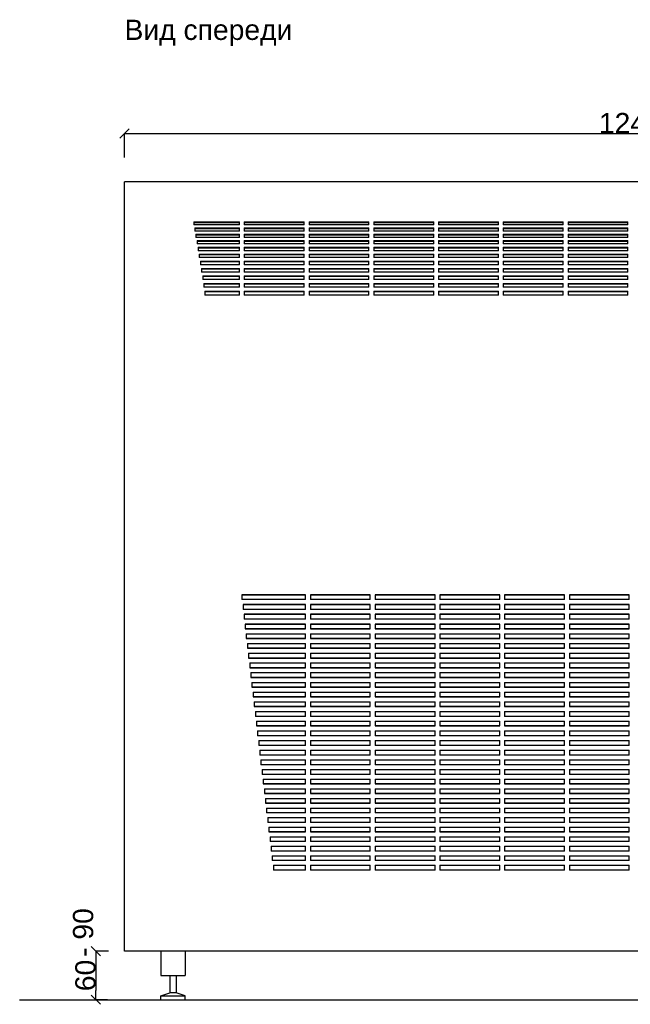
# Model space of a CAD drawing. Extents: x -170 to 4180, y -66 to 2750.
# Tile 1 of 5: x -130 to 625, y -66 to 1150. Entities that reach past the tile are written whole.
import ezdxf

# ---------------------------------------------------------------- set-up
doc = ezdxf.new("R2010")
doc.units = 0
doc.header["$MEASUREMENT"] = 0
for name, color, linetype in [('Osa(ISO)', 7, 'Continuous'), ('Textové bloky', 7, 'Continuous'), ('Viditelné hrany(ISO)', 7, 'Continuous'), ('Čáry', 7, 'Continuous')]:
    doc.layers.add(name, color=color, linetype=linetype)
doc.styles.add('GENERATED_STYLE_1', font='ARIAL.ttf')
doc.styles.add('GENERATED_STYLE_2', font='ARIAL.ttf')
doc.dimstyles.new('Peter', dxfattribs={"dimtxt": 25, "dimasz": 11.4, "dimexe": 0.18, "dimexo": 0, "dimgap": 0.09, "dimtad": 1, "dimdec": 0, "dimlfac": 0.9995, "dimzin": 0, "dimdsep": 46, "dimtxsty": 'GENERATED_STYLE_1', "dimblk": 'ARROWHEAD_6', "dimblk1": 'ARROWHEAD_6', "dimblk2": 'ARROWHEAD_6', "dimcen": 0.09, "dimclrd": 7, "dimclre": 7, "dimclrt": 7, "dimazin": 0, "dimtfac": 1, "dimtdec": 4, "dimtmove": 0, "dimatfit": 0, "dimfxl": 1, "dimtolj": 1, "dimtzin": 0, "dimarcsym": 0})

# ---------------------------------------------------------------- blocks, each defined once
blk = doc.blocks.new('ARROWHEAD_6')
at = {"color": 0, "linetype": 'Continuous'}
for p, q in [((0, 0), (-1, 0)), ((-0.5, -0.5), (0.5, 0.5))]:
    blk.add_line(p, q, dxfattribs=at)
blk = doc.blocks.new('*D80')
at = {"color": 7, "linetype": 'Continuous', "lineweight": -2}
for p, q in [((-20, 0), (-35.6, 0)), ((-35.4, -11.4), (-35.4, -48.5)), ((-20.9, -59.9), (-35.6, -59.9))]:
    blk.add_line(p, q, dxfattribs=at)
at = {"layer": 'Defpoints', "color": 0}
for p in [(-20, 0), (-35.4, -59.9), (-20.9, -59.9)]:
    blk.add_point(p, dxfattribs=at)
at = {"color": 7, "lineweight": -2, "xscale": 11.4, "yscale": 11.4, "zscale": 11.4}
for p, rotation in [((-35.4, 0), 90), ((-35.4, -59.9), 270)]:
    blk.add_blockref('ARROWHEAD_6', p, dxfattribs=dict(at, rotation=rotation))
at = {"color": 7, "linetype": 'Continuous', "lineweight": 0, "insert": (-48.2, -30), "char_height": 25, "attachment_point": 5, "rotation": 90, "style": 'GENERATED_STYLE_1'}
blk.add_mtext('\\A1;60', dxfattribs=at)
blk = doc.blocks.new('*D82')
at = {"color": 7, "linetype": 'Continuous', "lineweight": -2}
for p, q in [((0, 979.7), (0, 1009.6)), ((11.4, 1009.4), (1238.6, 1009.4)), ((1250, 979.7), (1250, 1009.6))]:
    blk.add_line(p, q, dxfattribs=at)
at = {"layer": 'Defpoints', "color": 0}
for p in [(1250, 1009.4), (0, 979.7), (1250, 979.7)]:
    blk.add_point(p, dxfattribs=at)
at = {"color": 7, "lineweight": -2, "xscale": 11.4, "yscale": 11.4, "zscale": 11.4, "rotation": 180}
blk.add_blockref('ARROWHEAD_6', (0, 1009.4), dxfattribs=at)
at = {"color": 7, "lineweight": -2, "xscale": 11.4, "yscale": 11.4, "zscale": 11.4}
blk.add_blockref('ARROWHEAD_6', (1250, 1009.4), dxfattribs=at)
at = {"color": 7, "linetype": 'Continuous', "lineweight": 0, "insert": (625, 1022.2), "char_height": 25, "attachment_point": 5, "style": 'GENERATED_STYLE_1'}
blk.add_mtext('\\A1;1249', dxfattribs=at)

msp = doc.modelspace()

# ---------------------------------------------------------------- linework, layer by layer
at = {"layer": 'Osa(ISO)', "color": 7, "linetype": 'Continuous'}
for p, q in [((45, 0), (45, -30)), ((75, 0), (75, -30)), ((45, -30), (75, -30)), ((56, -30), (56, -51.6)), ((64, -30), (64, -51.6)), ((45, -55), (56, -51.6)), ((45, -60), (45, -55)), ((45, -55), (75, -55)), ((45, -60), (75, -60)), ((64, -51.6), (56, -51.6)), ((75, -55), (64, -51.6)), ((75, -60), (75, -55))]:
    msp.add_line(p, q, dxfattribs=at)
at = {"layer": 'Viditelné hrany(ISO)', "color": 7, "linetype": 'Continuous'}
for p, q in [((1250, 950), (0, 950)), ((0, 949.8), (0, 950)), ((0, 716), (0, 949.8)), ((85.5, 900.4), (142, 900.4)), ((85.5, 900.4), (85.5, 896.7)), ((142, 896.7), (142, 900.4)), ((148, 900.4), (222, 900.4)), ((148, 900.4), (148, 896.7)), ((222, 896.7), (222, 900.4)), ((228, 900.4), (302, 900.4)), ((228, 900.4), (228, 896.7)), ((302, 896.7), (302, 900.4)), ((308, 900.4), (382, 900.4)), ((308, 900.4), (308, 896.7)), ((382, 896.7), (382, 900.4)), ((388, 900.4), (462, 900.4)), ((388, 900.4), (388, 896.7)), ((462, 896.7), (462, 900.4)), ((468, 900.4), (542, 900.4)), ((468, 900.4), (468, 896.7)), ((542, 896.7), (542, 900.4)), ((548, 900.4), (622, 900.4)), ((548, 900.4), (548, 896.7)), ((622, 896.7), (622, 900.4)), ((142, 899.2), (85.5, 899.2)), ((142, 896.7), (85.5, 896.7)), ((86.9, 892.9), (142, 892.9)), ((86.9, 892.9), (86.9, 889.1)), ((142, 891.8), (86.9, 891.8)), ((142, 889.1), (86.9, 889.1)), ((142, 889.1), (142, 892.9)), ((222, 899.2), (148, 899.2)), ((222, 896.7), (148, 896.7)), ((148, 892.9), (222, 892.9)), ((148, 892.9), (148, 889.1)), ((222, 891.8), (148, 891.8)), ((222, 889.1), (148, 889.1)), ((222, 889.1), (222, 892.9)), ((302, 899.2), (228, 899.2)), ((302, 896.7), (228, 896.7)), ((228, 892.9), (302, 892.9)), ((228, 892.9), (228, 889.1)), ((302, 891.8), (228, 891.8)), ((302, 889.1), (228, 889.1)), ((302, 889.1), (302, 892.9)), ((382, 899.2), (308, 899.2)), ((382, 896.7), (308, 896.7)), ((308, 892.9), (382, 892.9)), ((308, 892.9), (308, 889.1)), ((382, 891.8), (308, 891.8)), ((382, 889.1), (308, 889.1)), ((382, 889.1), (382, 892.9)), ((462, 899.2), (388, 899.2)), ((462, 896.7), (388, 896.7)), ((388, 892.9), (462, 892.9)), ((388, 892.9), (388, 889.1)), ((462, 891.8), (388, 891.8)), ((462, 889.1), (388, 889.1)), ((462, 889.1), (462, 892.9)), ((542, 899.2), (468, 899.2)), ((542, 896.7), (468, 896.7)), ((468, 892.9), (542, 892.9)), ((468, 892.9), (468, 889.1)), ((542, 891.8), (468, 891.8)), ((542, 889.1), (468, 889.1)), ((542, 889.1), (542, 892.9)), ((622, 899.2), (548, 899.2)), ((622, 896.7), (548, 896.7)), ((548, 892.9), (622, 892.9)), ((548, 892.9), (548, 889.1)), ((622, 891.8), (548, 891.8)), ((622, 889.1), (548, 889.1)), ((622, 889.1), (622, 892.9)), ((88.3, 885.2), (142, 885.2)), ((88.3, 885.2), (88.3, 881.3)), ((142, 884.1), (88.3, 884.1)), ((142, 881.3), (88.3, 881.3)), ((89.7, 877.3), (142, 877.3)), ((89.7, 877.3), (89.7, 873.2)), ((142, 876.2), (89.7, 876.2)), ((142, 881.3), (142, 885.2)), ((142, 873.2), (142, 877.3)), ((148, 885.2), (222, 885.2)), ((148, 885.2), (148, 881.3)), ((222, 884.1), (148, 884.1)), ((222, 881.3), (148, 881.3)), ((148, 877.3), (222, 877.3)), ((148, 877.3), (148, 873.2)), ((222, 876.2), (148, 876.2)), ((222, 881.3), (222, 885.2)), ((222, 873.2), (222, 877.3)), ((228, 885.2), (302, 885.2)), ((228, 885.2), (228, 881.3)), ((302, 884.1), (228, 884.1)), ((302, 881.3), (228, 881.3)), ((228, 877.3), (302, 877.3)), ((228, 877.3), (228, 873.2)), ((302, 876.2), (228, 876.2)), ((302, 881.3), (302, 885.2)), ((302, 873.2), (302, 877.3)), ((308, 885.2), (382, 885.2)), ((308, 885.2), (308, 881.3)), ((382, 884.1), (308, 884.1)), ((382, 881.3), (308, 881.3)), ((308, 877.3), (382, 877.3)), ((308, 877.3), (308, 873.2)), ((382, 876.2), (308, 876.2)), ((382, 881.3), (382, 885.2)), ((382, 873.2), (382, 877.3)), ((388, 885.2), (462, 885.2)), ((388, 885.2), (388, 881.3)), ((462, 884.1), (388, 884.1)), ((462, 881.3), (388, 881.3)), ((388, 877.3), (462, 877.3)), ((388, 877.3), (388, 873.2)), ((462, 876.2), (388, 876.2)), ((462, 881.3), (462, 885.2)), ((462, 873.2), (462, 877.3)), ((468, 885.2), (542, 885.2)), ((468, 885.2), (468, 881.3)), ((542, 884.1), (468, 884.1)), ((542, 881.3), (468, 881.3)), ((468, 877.3), (542, 877.3)), ((468, 877.3), (468, 873.2)), ((542, 876.2), (468, 876.2)), ((542, 881.3), (542, 885.2)), ((542, 873.2), (542, 877.3)), ((548, 885.2), (622, 885.2)), ((548, 885.2), (548, 881.3)), ((622, 884.1), (548, 884.1)), ((622, 881.3), (548, 881.3)), ((548, 877.3), (622, 877.3)), ((548, 877.3), (548, 873.2)), ((622, 876.2), (548, 876.2)), ((622, 881.3), (622, 885.2)), ((622, 873.2), (622, 877.3)), ((142, 873.2), (89.7, 873.2)), ((91.1, 869), (142, 869)), ((91.1, 869), (91.1, 864.8)), ((142, 868), (91.1, 868)), ((142, 864.8), (91.1, 864.8)), ((142, 864.8), (142, 869)), ((222, 873.2), (148, 873.2)), ((148, 869), (222, 869)), ((148, 869), (148, 864.8)), ((222, 868), (148, 868)), ((222, 864.8), (148, 864.8)), ((222, 864.8), (222, 869)), ((302, 873.2), (228, 873.2)), ((228, 869), (302, 869)), ((228, 869), (228, 864.8)), ((302, 868), (228, 868)), ((302, 864.8), (228, 864.8)), ((302, 864.8), (302, 869)), ((382, 873.2), (308, 873.2)), ((308, 869), (382, 869)), ((308, 869), (308, 864.8)), ((382, 868), (308, 868)), ((382, 864.8), (308, 864.8)), ((382, 864.8), (382, 869)), ((462, 873.2), (388, 873.2)), ((388, 869), (462, 869)), ((388, 869), (388, 864.8)), ((462, 868), (388, 868)), ((462, 864.8), (388, 864.8)), ((462, 864.8), (462, 869)), ((542, 873.2), (468, 873.2)), ((468, 869), (542, 869)), ((468, 869), (468, 864.8)), ((542, 868), (468, 868)), ((542, 864.8), (468, 864.8)), ((542, 864.8), (542, 869)), ((622, 873.2), (548, 873.2)), ((548, 869), (622, 869)), ((548, 869), (548, 864.8)), ((622, 868), (548, 868)), ((622, 864.8), (548, 864.8)), ((622, 864.8), (622, 869)), ((92.4, 860.6), (142, 860.6)), ((92.4, 860.6), (92.4, 856.3)), ((142, 859.5), (92.4, 859.5)), ((142, 856.3), (92.4, 856.3)), ((93.8, 851.9), (142, 851.9)), ((93.8, 851.9), (93.8, 847.5)), ((142, 856.3), (142, 860.6)), ((142, 847.5), (142, 851.9)), ((148, 860.6), (222, 860.6)), ((148, 860.6), (148, 856.3)), ((222, 859.5), (148, 859.5)), ((222, 856.3), (148, 856.3)), ((148, 851.9), (222, 851.9)), ((148, 851.9), (148, 847.5)), ((222, 856.3), (222, 860.6)), ((222, 847.5), (222, 851.9)), ((228, 860.6), (302, 860.6)), ((228, 860.6), (228, 856.3)), ((302, 859.5), (228, 859.5)), ((302, 856.3), (228, 856.3)), ((228, 851.9), (302, 851.9)), ((228, 851.9), (228, 847.5)), ((302, 856.3), (302, 860.6)), ((302, 847.5), (302, 851.9)), ((308, 860.6), (382, 860.6)), ((308, 860.6), (308, 856.3)), ((382, 859.5), (308, 859.5)), ((382, 856.3), (308, 856.3)), ((308, 851.9), (382, 851.9)), ((308, 851.9), (308, 847.5)), ((382, 856.3), (382, 860.6)), ((382, 847.5), (382, 851.9)), ((388, 860.6), (462, 860.6)), ((388, 860.6), (388, 856.3)), ((462, 859.5), (388, 859.5)), ((462, 856.3), (388, 856.3)), ((388, 851.9), (462, 851.9)), ((388, 851.9), (388, 847.5)), ((462, 856.3), (462, 860.6)), ((462, 847.5), (462, 851.9)), ((468, 860.6), (542, 860.6)), ((468, 860.6), (468, 856.3)), ((542, 859.5), (468, 859.5)), ((542, 856.3), (468, 856.3)), ((468, 851.9), (542, 851.9)), ((468, 851.9), (468, 847.5)), ((542, 856.3), (542, 860.6)), ((542, 847.5), (542, 851.9)), ((548, 860.6), (622, 860.6)), ((548, 860.6), (548, 856.3)), ((622, 859.5), (548, 859.5)), ((622, 856.3), (548, 856.3)), ((548, 851.9), (622, 851.9)), ((548, 851.9), (548, 847.5)), ((622, 856.3), (622, 860.6)), ((622, 847.5), (622, 851.9)), ((142, 850.9), (93.8, 850.9)), ((142, 847.5), (93.8, 847.5)), ((95.2, 843), (142, 843)), ((95.2, 843), (95.2, 838.4)), ((142, 842), (95.2, 842)), ((142, 838.4), (142, 843)), ((222, 850.9), (148, 850.9)), ((222, 847.5), (148, 847.5)), ((148, 843), (222, 843)), ((148, 843), (148, 838.4)), ((222, 842), (148, 842)), ((222, 838.4), (222, 843)), ((302, 850.9), (228, 850.9)), ((302, 847.5), (228, 847.5)), ((228, 843), (302, 843)), ((228, 843), (228, 838.4)), ((302, 842), (228, 842)), ((302, 838.4), (302, 843)), ((382, 850.9), (308, 850.9)), ((382, 847.5), (308, 847.5)), ((308, 843), (382, 843)), ((308, 843), (308, 838.4)), ((382, 842), (308, 842)), ((382, 838.4), (382, 843)), ((462, 850.9), (388, 850.9)), ((462, 847.5), (388, 847.5)), ((388, 843), (462, 843)), ((388, 843), (388, 838.4)), ((462, 842), (388, 842)), ((462, 838.4), (462, 843)), ((542, 850.9), (468, 850.9)), ((542, 847.5), (468, 847.5)), ((468, 843), (542, 843)), ((468, 843), (468, 838.4)), ((542, 842), (468, 842)), ((542, 838.4), (542, 843)), ((622, 850.9), (548, 850.9)), ((622, 847.5), (548, 847.5)), ((548, 843), (622, 843)), ((548, 843), (548, 838.4)), ((622, 842), (548, 842)), ((622, 838.4), (622, 843)), ((142, 838.4), (95.2, 838.4)), ((96.6, 833.8), (142, 833.8)), ((96.6, 833.8), (96.6, 829.2)), ((142, 832.9), (96.6, 832.9)), ((142, 829.2), (96.6, 829.2)), ((142, 829.2), (142, 833.8)), ((222, 838.4), (148, 838.4)), ((148, 833.8), (222, 833.8)), ((148, 833.8), (148, 829.2)), ((222, 832.9), (148, 832.9)), ((222, 829.2), (148, 829.2)), ((222, 829.2), (222, 833.8)), ((302, 838.4), (228, 838.4)), ((228, 833.8), (302, 833.8)), ((228, 833.8), (228, 829.2)), ((302, 832.9), (228, 832.9)), ((302, 829.2), (228, 829.2)), ((302, 829.2), (302, 833.8)), ((382, 838.4), (308, 838.4)), ((308, 833.8), (382, 833.8)), ((308, 833.8), (308, 829.2)), ((382, 832.9), (308, 832.9)), ((382, 829.2), (308, 829.2)), ((382, 829.2), (382, 833.8)), ((462, 838.4), (388, 838.4)), ((388, 833.8), (462, 833.8)), ((388, 833.8), (388, 829.2)), ((462, 832.9), (388, 832.9)), ((462, 829.2), (388, 829.2)), ((462, 829.2), (462, 833.8)), ((542, 838.4), (468, 838.4)), ((468, 833.8), (542, 833.8)), ((468, 833.8), (468, 829.2)), ((542, 832.9), (468, 832.9)), ((542, 829.2), (468, 829.2)), ((542, 829.2), (542, 833.8)), ((622, 838.4), (548, 838.4)), ((548, 833.8), (622, 833.8)), ((548, 833.8), (548, 829.2)), ((622, 832.9), (548, 832.9)), ((622, 829.2), (548, 829.2)), ((622, 829.2), (622, 833.8)), ((98, 824.5), (142, 824.5)), ((98, 824.5), (98, 819.7)), ((142, 823.5), (98, 823.5)), ((142, 819.7), (98, 819.7)), ((99.4, 814.9), (142, 814.9)), ((99.4, 814.9), (99.4, 810)), ((142, 819.7), (142, 824.5)), ((142, 810), (142, 814.9)), ((148, 824.5), (222, 824.5)), ((148, 824.5), (148, 819.7)), ((222, 823.5), (148, 823.5)), ((222, 819.7), (148, 819.7)), ((148, 814.9), (222, 814.9)), ((148, 814.9), (148, 810)), ((222, 819.7), (222, 824.5)), ((222, 810), (222, 814.9)), ((228, 824.5), (302, 824.5)), ((228, 824.5), (228, 819.7)), ((302, 823.5), (228, 823.5)), ((302, 819.7), (228, 819.7)), ((228, 814.9), (302, 814.9)), ((228, 814.9), (228, 810)), ((302, 819.7), (302, 824.5)), ((302, 810), (302, 814.9)), ((308, 824.5), (382, 824.5)), ((308, 824.5), (308, 819.7)), ((382, 823.5), (308, 823.5)), ((382, 819.7), (308, 819.7)), ((308, 814.9), (382, 814.9)), ((308, 814.9), (308, 810)), ((382, 819.7), (382, 824.5)), ((382, 810), (382, 814.9)), ((388, 824.5), (462, 824.5)), ((388, 824.5), (388, 819.7)), ((462, 823.5), (388, 823.5)), ((462, 819.7), (388, 819.7)), ((388, 814.9), (462, 814.9)), ((388, 814.9), (388, 810)), ((462, 819.7), (462, 824.5)), ((462, 810), (462, 814.9)), ((468, 824.5), (542, 824.5)), ((468, 824.5), (468, 819.7)), ((542, 823.5), (468, 823.5)), ((542, 819.7), (468, 819.7)), ((468, 814.9), (542, 814.9)), ((468, 814.9), (468, 810)), ((542, 819.7), (542, 824.5)), ((542, 810), (542, 814.9)), ((548, 824.5), (622, 824.5)), ((548, 824.5), (548, 819.7)), ((622, 823.5), (548, 823.5)), ((622, 819.7), (548, 819.7)), ((548, 814.9), (622, 814.9)), ((548, 814.9), (548, 810)), ((622, 819.7), (622, 824.5)), ((622, 810), (622, 814.9)), ((142, 814), (99.4, 814)), ((142, 810), (99.4, 810)), ((222, 814), (148, 814)), ((222, 810), (148, 810)), ((302, 814), (228, 814)), ((302, 810), (228, 810)), ((382, 814), (308, 814)), ((382, 810), (308, 810)), ((462, 814), (388, 814)), ((462, 810), (388, 810)), ((542, 814), (468, 814)), ((542, 810), (468, 810)), ((622, 814), (548, 814)), ((622, 810), (548, 810)), ((0, 450), (0, 716)), ((0, 1.4), (0, 450)), ((145, 440), (223.7, 440)), ((145, 440), (145, 434)), ((223.7, 439.9), (145, 439.9)), ((223.7, 434), (223.7, 440)), ((229.7, 440), (303.7, 440)), ((229.7, 440), (229.7, 434)), ((303.7, 439.9), (229.7, 439.9)), ((303.7, 434), (303.7, 440)), ((309.7, 440), (383.7, 440)), ((309.7, 440), (309.7, 434)), ((383.7, 439.9), (309.7, 439.9)), ((383.7, 434), (383.7, 440)), ((389.7, 440), (463.7, 440)), ((389.7, 440), (389.7, 434)), ((463.7, 439.9), (389.7, 439.9)), ((463.7, 434), (463.7, 440)), ((469.7, 440), (543.7, 440)), ((469.7, 440), (469.7, 434)), ((543.7, 439.9), (469.7, 439.9)), ((543.7, 434), (543.7, 440)), ((549.7, 440), (623.7, 440)), ((549.7, 440), (549.7, 434)), ((623.7, 439.9), (549.7, 439.9)), ((623.7, 434), (623.7, 440)), ((223.7, 434), (145, 434)), ((146.4, 428), (223.7, 428)), ((146.4, 428), (146.4, 422)), ((223.7, 427.9), (146.4, 427.9)), ((223.7, 422), (223.7, 428)), ((303.7, 434), (229.7, 434)), ((229.7, 428), (303.7, 428)), ((229.7, 428), (229.7, 422)), ((303.7, 427.9), (229.7, 427.9)), ((303.7, 422), (303.7, 428)), ((383.7, 434), (309.7, 434)), ((309.7, 428), (309.7, 422)), ((309.7, 428), (383.7, 428)), ((383.7, 427.9), (309.7, 427.9)), ((383.7, 422), (383.7, 428)), ((463.7, 434), (389.7, 434)), ((389.7, 428), (389.7, 422)), ((389.7, 428), (463.7, 428)), ((463.7, 427.9), (389.7, 427.9)), ((463.7, 422), (463.7, 428)), ((543.7, 434), (469.7, 434)), ((469.7, 428), (469.7, 422)), ((469.7, 428), (543.7, 428)), ((543.7, 427.9), (469.7, 427.9)), ((543.7, 422), (543.7, 428)), ((623.7, 434), (549.7, 434)), ((549.7, 428), (623.7, 428)), ((549.7, 428), (549.7, 422)), ((623.7, 427.9), (549.7, 427.9)), ((623.7, 422), (623.7, 428)), ((223.7, 422), (146.4, 422)), ((147.8, 415.9), (223.7, 415.9)), ((223.7, 415.9), (147.8, 415.9)), ((147.8, 415.9), (147.8, 409.9)), ((223.7, 409.9), (223.7, 415.9)), ((303.7, 422), (229.7, 422)), ((229.7, 415.9), (303.7, 415.9)), ((303.7, 415.9), (229.7, 415.9)), ((229.7, 415.9), (229.7, 409.9)), ((303.7, 409.9), (303.7, 415.9)), ((383.7, 422), (309.7, 422)), ((309.7, 415.9), (309.7, 409.9)), ((309.7, 415.9), (383.7, 415.9)), ((383.7, 415.9), (309.7, 415.9)), ((383.7, 409.9), (383.7, 415.9)), ((463.7, 422), (389.7, 422)), ((389.7, 415.9), (389.7, 409.9)), ((389.7, 415.9), (463.7, 415.9)), ((463.7, 415.9), (389.7, 415.9)), ((463.7, 409.9), (463.7, 415.9)), ((543.7, 422), (469.7, 422)), ((469.7, 415.9), (469.7, 409.9)), ((469.7, 415.9), (543.7, 415.9)), ((543.7, 415.9), (469.7, 415.9)), ((543.7, 409.9), (543.7, 415.9)), ((623.7, 422), (549.7, 422)), ((549.7, 415.9), (623.7, 415.9)), ((623.7, 415.9), (549.7, 415.9)), ((549.7, 415.9), (549.7, 409.9)), ((623.7, 409.9), (623.7, 415.9)), ((223.7, 409.9), (147.8, 409.9)), ((149.2, 403.9), (223.7, 403.9)), ((223.7, 403.9), (149.2, 403.9)), ((149.2, 403.9), (149.2, 397.9)), ((223.7, 397.9), (223.7, 403.9)), ((303.7, 409.9), (229.7, 409.9)), ((229.7, 403.9), (303.7, 403.9)), ((303.7, 403.9), (229.7, 403.9)), ((229.7, 403.9), (229.7, 397.9)), ((303.7, 397.9), (303.7, 403.9)), ((383.7, 409.9), (309.7, 409.9)), ((309.7, 403.9), (309.7, 397.9)), ((309.7, 403.9), (383.7, 403.9)), ((383.7, 403.9), (309.7, 403.9)), ((383.7, 397.9), (383.7, 403.9)), ((463.7, 409.9), (389.7, 409.9)), ((389.7, 403.9), (389.7, 397.9)), ((389.7, 403.9), (463.7, 403.9)), ((463.7, 403.9), (389.7, 403.9)), ((463.7, 397.9), (463.7, 403.9)), ((543.7, 409.9), (469.7, 409.9)), ((469.7, 403.9), (469.7, 397.9)), ((469.7, 403.9), (543.7, 403.9)), ((543.7, 403.9), (469.7, 403.9)), ((543.7, 397.9), (543.7, 403.9)), ((623.7, 409.9), (549.7, 409.9)), ((549.7, 403.9), (623.7, 403.9)), ((623.7, 403.9), (549.7, 403.9)), ((549.7, 403.9), (549.7, 397.9)), ((623.7, 397.9), (623.7, 403.9)), ((223.7, 397.9), (149.2, 397.9)), ((149.2, 397.9), (223.7, 397.9)), ((150.5, 391.9), (223.7, 391.9)), ((150.5, 391.9), (150.5, 385.9)), ((223.7, 385.9), (223.7, 391.9)), ((303.7, 397.9), (229.7, 397.9)), ((229.7, 397.9), (303.7, 397.9)), ((229.7, 391.9), (303.7, 391.9)), ((229.7, 391.9), (229.7, 385.9)), ((303.7, 385.9), (303.7, 391.9)), ((383.7, 397.9), (309.7, 397.9)), ((309.7, 397.9), (383.7, 397.9)), ((309.7, 391.9), (309.7, 385.9)), ((309.7, 391.9), (383.7, 391.9)), ((383.7, 385.9), (383.7, 391.9)), ((463.7, 397.9), (389.7, 397.9)), ((389.7, 397.9), (463.7, 397.9)), ((389.7, 391.9), (389.7, 385.9)), ((389.7, 391.9), (463.7, 391.9)), ((463.7, 385.9), (463.7, 391.9)), ((543.7, 397.9), (469.7, 397.9)), ((469.7, 397.9), (543.7, 397.9)), ((469.7, 391.9), (469.7, 385.9)), ((469.7, 391.9), (543.7, 391.9)), ((543.7, 385.9), (543.7, 391.9)), ((623.7, 397.9), (549.7, 397.9)), ((549.7, 397.9), (623.7, 397.9)), ((549.7, 391.9), (623.7, 391.9)), ((549.7, 391.9), (549.7, 385.9)), ((623.7, 385.9), (623.7, 391.9)), ((223.7, 385.9), (150.5, 385.9)), ((150.5, 385.9), (223.7, 385.9)), ((151.9, 379.9), (223.7, 379.9)), ((151.9, 379.9), (151.9, 373.9)), ((223.7, 373.9), (223.7, 379.9)), ((303.7, 385.9), (229.7, 385.9)), ((229.7, 385.9), (303.7, 385.9)), ((229.7, 379.9), (303.7, 379.9)), ((229.7, 379.9), (229.7, 373.9)), ((303.7, 373.9), (303.7, 379.9)), ((383.7, 385.9), (309.7, 385.9)), ((309.7, 385.9), (383.7, 385.9)), ((309.7, 379.9), (309.7, 373.9)), ((309.7, 379.9), (383.7, 379.9)), ((383.7, 373.9), (383.7, 379.9)), ((463.7, 385.9), (389.7, 385.9)), ((389.7, 385.9), (463.7, 385.9)), ((389.7, 379.9), (389.7, 373.9)), ((389.7, 379.9), (463.7, 379.9)), ((463.7, 373.9), (463.7, 379.9)), ((543.7, 385.9), (469.7, 385.9)), ((469.7, 385.9), (543.7, 385.9)), ((469.7, 379.9), (469.7, 373.9)), ((469.7, 379.9), (543.7, 379.9)), ((543.7, 373.9), (543.7, 379.9)), ((623.7, 385.9), (549.7, 385.9)), ((549.7, 385.9), (623.7, 385.9)), ((549.7, 379.9), (623.7, 379.9)), ((549.7, 379.9), (549.7, 373.9)), ((623.7, 373.9), (623.7, 379.9)), ((223.7, 373.9), (151.9, 373.9)), ((151.9, 373.9), (223.7, 373.9)), ((153.3, 367.9), (223.7, 367.9)), ((153.3, 367.9), (153.3, 361.9)), ((223.7, 361.9), (223.7, 367.9)), ((303.7, 373.9), (229.7, 373.9)), ((229.7, 373.9), (303.7, 373.9)), ((229.7, 367.9), (303.7, 367.9)), ((229.7, 367.9), (229.7, 361.9)), ((303.7, 361.9), (303.7, 367.9)), ((383.7, 373.9), (309.7, 373.9)), ((309.7, 373.9), (383.7, 373.9)), ((309.7, 367.9), (309.7, 361.9)), ((309.7, 367.9), (383.7, 367.9)), ((383.7, 361.9), (383.7, 367.9)), ((463.7, 373.9), (389.7, 373.9)), ((389.7, 373.9), (463.7, 373.9)), ((389.7, 367.9), (389.7, 361.9)), ((389.7, 367.9), (463.7, 367.9)), ((463.7, 361.9), (463.7, 367.9)), ((543.7, 373.9), (469.7, 373.9)), ((469.7, 373.9), (543.7, 373.9)), ((469.7, 367.9), (469.7, 361.9)), ((469.7, 367.9), (543.7, 367.9)), ((543.7, 361.9), (543.7, 367.9)), ((623.7, 373.9), (549.7, 373.9)), ((549.7, 373.9), (623.7, 373.9)), ((549.7, 367.9), (623.7, 367.9)), ((549.7, 367.9), (549.7, 361.9)), ((623.7, 361.9), (623.7, 367.9)), ((223.7, 361.9), (153.3, 361.9)), ((153.3, 361.9), (223.7, 361.9)), ((154.7, 355.9), (223.7, 355.9)), ((154.7, 355.9), (154.7, 349.9)), ((223.7, 349.9), (223.7, 355.9)), ((303.7, 361.9), (229.7, 361.9)), ((229.7, 361.9), (303.7, 361.9)), ((229.7, 355.9), (303.7, 355.9)), ((229.7, 355.9), (229.7, 349.9)), ((303.7, 349.9), (303.7, 355.9)), ((383.7, 361.9), (309.7, 361.9)), ((309.7, 361.9), (383.7, 361.9)), ((309.7, 355.9), (309.7, 349.9)), ((309.7, 355.9), (383.7, 355.9)), ((383.7, 349.9), (383.7, 355.9)), ((463.7, 361.9), (389.7, 361.9)), ((389.7, 361.9), (463.7, 361.9)), ((389.7, 355.9), (389.7, 349.9)), ((389.7, 355.9), (463.7, 355.9)), ((463.7, 349.9), (463.7, 355.9)), ((543.7, 361.9), (469.7, 361.9)), ((469.7, 361.9), (543.7, 361.9)), ((469.7, 355.9), (469.7, 349.9)), ((469.7, 355.9), (543.7, 355.9)), ((543.7, 349.9), (543.7, 355.9)), ((623.7, 361.9), (549.7, 361.9)), ((549.7, 361.9), (623.7, 361.9)), ((549.7, 355.9), (623.7, 355.9)), ((549.7, 355.9), (549.7, 349.9)), ((623.7, 349.9), (623.7, 355.9)), ((223.7, 349.9), (154.7, 349.9)), ((154.7, 349.9), (223.7, 349.9)), ((156.1, 343.9), (223.7, 343.9)), ((156.1, 343.9), (156.1, 337.9)), ((223.7, 337.9), (223.7, 343.9)), ((303.7, 349.9), (229.7, 349.9)), ((229.7, 349.9), (303.7, 349.9)), ((229.7, 343.9), (303.7, 343.9)), ((229.7, 343.9), (229.7, 337.9)), ((303.7, 337.9), (303.7, 343.9)), ((383.7, 349.9), (309.7, 349.9)), ((309.7, 349.9), (383.7, 349.9)), ((309.7, 343.9), (309.7, 337.9)), ((309.7, 343.9), (383.7, 343.9)), ((383.7, 337.9), (383.7, 343.9)), ((463.7, 349.9), (389.7, 349.9)), ((389.7, 349.9), (463.7, 349.9)), ((389.7, 343.9), (389.7, 337.9)), ((389.7, 343.9), (463.7, 343.9)), ((463.7, 337.9), (463.7, 343.9)), ((543.7, 349.9), (469.7, 349.9)), ((469.7, 349.9), (543.7, 349.9)), ((469.7, 343.9), (469.7, 337.9)), ((469.7, 343.9), (543.7, 343.9)), ((543.7, 337.9), (543.7, 343.9)), ((623.7, 349.9), (549.7, 349.9)), ((549.7, 349.9), (623.7, 349.9)), ((549.7, 343.9), (623.7, 343.9)), ((549.7, 343.9), (549.7, 337.9)), ((623.7, 337.9), (623.7, 343.9)), ((156.1, 338), (223.7, 338)), ((223.7, 337.9), (156.1, 337.9)), ((157.5, 331.9), (223.7, 331.9)), ((157.5, 331.9), (157.5, 325.9)), ((223.7, 325.9), (223.7, 331.9)), ((229.7, 338), (303.7, 338)), ((303.7, 337.9), (229.7, 337.9)), ((229.7, 331.9), (303.7, 331.9)), ((229.7, 331.9), (229.7, 325.9)), ((303.7, 325.9), (303.7, 331.9)), ((309.7, 338), (383.7, 338)), ((383.7, 337.9), (309.7, 337.9)), ((309.7, 331.9), (309.7, 325.9)), ((309.7, 331.9), (383.7, 331.9)), ((383.7, 325.9), (383.7, 331.9)), ((389.7, 338), (463.7, 338)), ((463.7, 337.9), (389.7, 337.9)), ((389.7, 331.9), (389.7, 325.9)), ((389.7, 331.9), (463.7, 331.9)), ((463.7, 325.9), (463.7, 331.9)), ((469.7, 338), (543.7, 338)), ((543.7, 337.9), (469.7, 337.9)), ((469.7, 331.9), (469.7, 325.9)), ((469.7, 331.9), (543.7, 331.9)), ((543.7, 325.9), (543.7, 331.9)), ((549.7, 338), (623.7, 338)), ((623.7, 337.9), (549.7, 337.9)), ((549.7, 331.9), (623.7, 331.9)), ((549.7, 331.9), (549.7, 325.9)), ((623.7, 325.9), (623.7, 331.9)), ((157.5, 326), (223.7, 326)), ((223.7, 325.9), (157.5, 325.9)), ((158.9, 319.9), (223.7, 319.9)), ((158.9, 319.9), (158.9, 313.9)), ((223.7, 313.9), (223.7, 319.9)), ((229.7, 326), (303.7, 326)), ((303.7, 325.9), (229.7, 325.9)), ((229.7, 319.9), (303.7, 319.9)), ((229.7, 319.9), (229.7, 313.9)), ((303.7, 313.9), (303.7, 319.9)), ((309.7, 326), (383.7, 326)), ((383.7, 325.9), (309.7, 325.9)), ((309.7, 319.9), (309.7, 313.9)), ((309.7, 319.9), (383.7, 319.9)), ((383.7, 313.9), (383.7, 319.9)), ((389.7, 326), (463.7, 326)), ((463.7, 325.9), (389.7, 325.9)), ((389.7, 319.9), (389.7, 313.9)), ((389.7, 319.9), (463.7, 319.9)), ((463.7, 313.9), (463.7, 319.9)), ((469.7, 326), (543.7, 326)), ((543.7, 325.9), (469.7, 325.9)), ((469.7, 319.9), (469.7, 313.9)), ((469.7, 319.9), (543.7, 319.9)), ((543.7, 313.9), (543.7, 319.9)), ((549.7, 326), (623.7, 326)), ((623.7, 325.9), (549.7, 325.9)), ((549.7, 319.9), (623.7, 319.9)), ((549.7, 319.9), (549.7, 313.9)), ((623.7, 313.9), (623.7, 319.9)), ((158.9, 314), (223.7, 314)), ((223.7, 313.9), (158.9, 313.9)), ((160.3, 307.9), (223.7, 307.9)), ((160.3, 307.9), (160.3, 301.9)), ((223.7, 301.9), (223.7, 307.9)), ((229.7, 314), (303.7, 314)), ((303.7, 313.9), (229.7, 313.9)), ((229.7, 307.9), (303.7, 307.9)), ((229.7, 307.9), (229.7, 301.9)), ((303.7, 301.9), (303.7, 307.9)), ((309.7, 314), (383.7, 314)), ((383.7, 313.9), (309.7, 313.9)), ((309.7, 307.9), (309.7, 301.9)), ((309.7, 307.9), (383.7, 307.9)), ((383.7, 301.9), (383.7, 307.9)), ((389.7, 314), (463.7, 314)), ((463.7, 313.9), (389.7, 313.9)), ((389.7, 307.9), (389.7, 301.9)), ((389.7, 307.9), (463.7, 307.9)), ((463.7, 301.9), (463.7, 307.9)), ((469.7, 314), (543.7, 314)), ((543.7, 313.9), (469.7, 313.9)), ((469.7, 307.9), (469.7, 301.9)), ((469.7, 307.9), (543.7, 307.9)), ((543.7, 301.9), (543.7, 307.9)), ((549.7, 314), (623.7, 314)), ((623.7, 313.9), (549.7, 313.9)), ((549.7, 307.9), (623.7, 307.9)), ((549.7, 307.9), (549.7, 301.9)), ((623.7, 301.9), (623.7, 307.9)), ((160.3, 302), (223.7, 302)), ((223.7, 301.9), (160.3, 301.9)), ((161.7, 295.9), (223.7, 295.9)), ((161.7, 295.9), (161.7, 289.9)), ((223.7, 289.9), (223.7, 295.9)), ((229.7, 302), (303.7, 302)), ((303.7, 301.9), (229.7, 301.9)), ((229.7, 295.9), (303.7, 295.9)), ((229.7, 295.9), (229.7, 289.9)), ((303.7, 289.9), (303.7, 295.9)), ((309.7, 302), (383.7, 302)), ((383.7, 301.9), (309.7, 301.9)), ((309.7, 295.9), (309.7, 289.9)), ((309.7, 295.9), (383.7, 295.9)), ((383.7, 289.9), (383.7, 295.9)), ((389.7, 302), (463.7, 302)), ((463.7, 301.9), (389.7, 301.9)), ((389.7, 295.9), (389.7, 289.9)), ((389.7, 295.9), (463.7, 295.9)), ((463.7, 289.9), (463.7, 295.9)), ((469.7, 302), (543.7, 302)), ((543.7, 301.9), (469.7, 301.9)), ((469.7, 295.9), (469.7, 289.9)), ((469.7, 295.9), (543.7, 295.9)), ((543.7, 289.9), (543.7, 295.9)), ((549.7, 302), (623.7, 302)), ((623.7, 301.9), (549.7, 301.9)), ((549.7, 295.9), (623.7, 295.9)), ((549.7, 295.9), (549.7, 289.9)), ((623.7, 289.9), (623.7, 295.9)), ((161.7, 290.1), (223.7, 290.1)), ((223.7, 289.9), (161.7, 289.9)), ((163.1, 283.9), (223.7, 283.9)), ((163.1, 283.9), (163.1, 278)), ((223.7, 278), (223.7, 283.9)), ((229.7, 290.1), (303.7, 290.1)), ((303.7, 289.9), (229.7, 289.9)), ((229.7, 283.9), (303.7, 283.9)), ((229.7, 283.9), (229.7, 278)), ((303.7, 278), (303.7, 283.9)), ((309.7, 290.1), (383.7, 290.1)), ((383.7, 289.9), (309.7, 289.9)), ((309.7, 283.9), (309.7, 278)), ((309.7, 283.9), (383.7, 283.9)), ((383.7, 278), (383.7, 283.9)), ((389.7, 290.1), (463.7, 290.1)), ((463.7, 289.9), (389.7, 289.9)), ((389.7, 283.9), (389.7, 278)), ((389.7, 283.9), (463.7, 283.9)), ((463.7, 278), (463.7, 283.9)), ((469.7, 290.1), (543.7, 290.1)), ((543.7, 289.9), (469.7, 289.9)), ((469.7, 283.9), (469.7, 278)), ((469.7, 283.9), (543.7, 283.9)), ((543.7, 278), (543.7, 283.9)), ((549.7, 290.1), (623.7, 290.1)), ((623.7, 289.9), (549.7, 289.9)), ((549.7, 283.9), (623.7, 283.9)), ((549.7, 283.9), (549.7, 278)), ((623.7, 278), (623.7, 283.9)), ((163.1, 278.1), (223.7, 278.1)), ((223.7, 278), (163.1, 278)), ((164.5, 272), (223.7, 272)), ((164.5, 272), (164.5, 266)), ((223.7, 266), (223.7, 272)), ((229.7, 278.1), (303.7, 278.1)), ((303.7, 278), (229.7, 278)), ((229.7, 272), (303.7, 272)), ((229.7, 272), (229.7, 266)), ((303.7, 266), (303.7, 272)), ((309.7, 278.1), (383.7, 278.1)), ((383.7, 278), (309.7, 278)), ((309.7, 272), (309.7, 266)), ((309.7, 272), (383.7, 272)), ((383.7, 266), (383.7, 272)), ((389.7, 278.1), (463.7, 278.1)), ((463.7, 278), (389.7, 278)), ((389.7, 272), (389.7, 266)), ((389.7, 272), (463.7, 272)), ((463.7, 266), (463.7, 272)), ((469.7, 278.1), (543.7, 278.1)), ((543.7, 278), (469.7, 278)), ((469.7, 272), (469.7, 266)), ((469.7, 272), (543.7, 272)), ((543.7, 266), (543.7, 272)), ((549.7, 278.1), (623.7, 278.1)), ((623.7, 278), (549.7, 278)), ((549.7, 272), (623.7, 272)), ((549.7, 272), (549.7, 266)), ((623.7, 266), (623.7, 272)), ((164.5, 266.2), (223.7, 266.2)), ((223.7, 266), (164.5, 266)), ((165.9, 260), (223.7, 260)), ((165.9, 260), (165.9, 254.1)), ((223.7, 254.1), (223.7, 260)), ((229.7, 266.2), (303.7, 266.2)), ((303.7, 266), (229.7, 266)), ((229.7, 260), (303.7, 260)), ((229.7, 260), (229.7, 254.1)), ((303.7, 254.1), (303.7, 260)), ((309.7, 266.2), (383.7, 266.2)), ((383.7, 266), (309.7, 266)), ((309.7, 260), (309.7, 254.1)), ((309.7, 260), (383.7, 260)), ((383.7, 254.1), (383.7, 260)), ((389.7, 266.2), (463.7, 266.2)), ((463.7, 266), (389.7, 266)), ((389.7, 260), (389.7, 254.1)), ((389.7, 260), (463.7, 260)), ((463.7, 254.1), (463.7, 260)), ((469.7, 266.2), (543.7, 266.2)), ((543.7, 266), (469.7, 266)), ((469.7, 260), (469.7, 254.1)), ((469.7, 260), (543.7, 260)), ((543.7, 254.1), (543.7, 260)), ((549.7, 266.2), (623.7, 266.2)), ((623.7, 266), (549.7, 266)), ((549.7, 260), (623.7, 260)), ((549.7, 260), (549.7, 254.1)), ((623.7, 254.1), (623.7, 260)), ((165.9, 254.2), (223.7, 254.2)), ((223.7, 254.1), (165.9, 254.1)), ((167.2, 248.1), (223.7, 248.1)), ((167.2, 248.1), (167.2, 242.1)), ((223.7, 242.1), (223.7, 248.1)), ((229.7, 254.2), (303.7, 254.2)), ((303.7, 254.1), (229.7, 254.1)), ((229.7, 248.1), (303.7, 248.1)), ((229.7, 248.1), (229.7, 242.1)), ((303.7, 242.1), (303.7, 248.1)), ((309.7, 254.2), (383.7, 254.2)), ((383.7, 254.1), (309.7, 254.1)), ((309.7, 248.1), (309.7, 242.1)), ((309.7, 248.1), (383.7, 248.1)), ((383.7, 242.1), (383.7, 248.1)), ((389.7, 254.2), (463.7, 254.2)), ((463.7, 254.1), (389.7, 254.1)), ((389.7, 248.1), (389.7, 242.1)), ((389.7, 248.1), (463.7, 248.1)), ((463.7, 242.1), (463.7, 248.1)), ((469.7, 254.2), (543.7, 254.2)), ((543.7, 254.1), (469.7, 254.1)), ((469.7, 248.1), (469.7, 242.1)), ((469.7, 248.1), (543.7, 248.1)), ((543.7, 242.1), (543.7, 248.1)), ((549.7, 254.2), (623.7, 254.2)), ((623.7, 254.1), (549.7, 254.1)), ((549.7, 248.1), (623.7, 248.1)), ((549.7, 248.1), (549.7, 242.1)), ((623.7, 242.1), (623.7, 248.1)), ((167.2, 242.3), (223.7, 242.3)), ((223.7, 242.1), (167.2, 242.1)), ((168.6, 236.2), (223.7, 236.2)), ((168.6, 236.2), (168.6, 230.2)), ((223.7, 230.2), (223.7, 236.2)), ((229.7, 242.3), (303.7, 242.3)), ((303.7, 242.1), (229.7, 242.1)), ((229.7, 236.2), (303.7, 236.2)), ((229.7, 236.2), (229.7, 230.2)), ((303.7, 230.2), (303.7, 236.2)), ((309.7, 242.3), (383.7, 242.3)), ((383.7, 242.1), (309.7, 242.1)), ((309.7, 236.2), (309.7, 230.2)), ((309.7, 236.2), (383.7, 236.2)), ((383.7, 230.2), (383.7, 236.2)), ((389.7, 242.3), (463.7, 242.3)), ((463.7, 242.1), (389.7, 242.1)), ((389.7, 236.2), (389.7, 230.2)), ((389.7, 236.2), (463.7, 236.2)), ((463.7, 230.2), (463.7, 236.2)), ((469.7, 242.3), (543.7, 242.3)), ((543.7, 242.1), (469.7, 242.1)), ((469.7, 236.2), (469.7, 230.2)), ((469.7, 236.2), (543.7, 236.2)), ((543.7, 230.2), (543.7, 236.2)), ((549.7, 242.3), (623.7, 242.3)), ((623.7, 242.1), (549.7, 242.1)), ((549.7, 236.2), (623.7, 236.2)), ((549.7, 236.2), (549.7, 230.2)), ((623.7, 230.2), (623.7, 236.2)), ((168.6, 230.4), (223.7, 230.4)), ((223.7, 230.2), (168.6, 230.2)), ((170, 224.2), (223.7, 224.2)), ((170, 224.2), (170, 218.3)), ((223.7, 218.3), (223.7, 224.2)), ((229.7, 230.4), (303.7, 230.4)), ((303.7, 230.2), (229.7, 230.2)), ((229.7, 224.2), (303.7, 224.2)), ((229.7, 224.2), (229.7, 218.3)), ((303.7, 218.3), (303.7, 224.2)), ((309.7, 230.4), (383.7, 230.4)), ((383.7, 230.2), (309.7, 230.2)), ((309.7, 224.2), (309.7, 218.3)), ((309.7, 224.2), (383.7, 224.2)), ((383.7, 218.3), (383.7, 224.2)), ((389.7, 230.4), (463.7, 230.4)), ((463.7, 230.2), (389.7, 230.2)), ((389.7, 224.2), (389.7, 218.3)), ((389.7, 224.2), (463.7, 224.2)), ((463.7, 218.3), (463.7, 224.2)), ((469.7, 230.4), (543.7, 230.4)), ((543.7, 230.2), (469.7, 230.2)), ((469.7, 224.2), (469.7, 218.3)), ((469.7, 224.2), (543.7, 224.2)), ((543.7, 218.3), (543.7, 224.2)), ((549.7, 230.4), (623.7, 230.4)), ((623.7, 230.2), (549.7, 230.2)), ((549.7, 224.2), (623.7, 224.2)), ((549.7, 224.2), (549.7, 218.3)), ((623.7, 218.3), (623.7, 224.2)), ((170, 218.5), (223.7, 218.5)), ((223.7, 218.3), (170, 218.3)), ((171.4, 212.3), (223.7, 212.3)), ((171.4, 212.3), (171.4, 206.4)), ((223.7, 206.4), (223.7, 212.3)), ((229.7, 218.5), (303.7, 218.5)), ((303.7, 218.3), (229.7, 218.3)), ((229.7, 212.3), (303.7, 212.3)), ((229.7, 212.3), (229.7, 206.4)), ((303.7, 206.4), (303.7, 212.3)), ((309.7, 218.5), (383.7, 218.5)), ((383.7, 218.3), (309.7, 218.3)), ((309.7, 212.3), (309.7, 206.4)), ((309.7, 212.3), (383.7, 212.3)), ((383.7, 206.4), (383.7, 212.3)), ((389.7, 218.5), (463.7, 218.5)), ((463.7, 218.3), (389.7, 218.3)), ((389.7, 212.3), (389.7, 206.4)), ((389.7, 212.3), (463.7, 212.3)), ((463.7, 206.4), (463.7, 212.3)), ((469.7, 218.5), (543.7, 218.5)), ((543.7, 218.3), (469.7, 218.3)), ((469.7, 212.3), (469.7, 206.4)), ((469.7, 212.3), (543.7, 212.3)), ((543.7, 206.4), (543.7, 212.3)), ((549.7, 218.5), (623.7, 218.5)), ((623.7, 218.3), (549.7, 218.3)), ((549.7, 212.3), (623.7, 212.3)), ((549.7, 212.3), (549.7, 206.4)), ((623.7, 206.4), (623.7, 212.3)), ((171.4, 206.6), (223.7, 206.6)), ((223.7, 206.4), (171.4, 206.4)), ((172.8, 200.4), (223.7, 200.4)), ((172.8, 200.4), (172.8, 194.5)), ((172.8, 194.7), (223.7, 194.7)), ((223.7, 194.5), (172.8, 194.5)), ((223.7, 194.5), (223.7, 200.4)), ((229.7, 206.6), (303.7, 206.6)), ((303.7, 206.4), (229.7, 206.4)), ((229.7, 200.4), (303.7, 200.4)), ((229.7, 200.4), (229.7, 194.5)), ((229.7, 194.7), (303.7, 194.7)), ((303.7, 194.5), (229.7, 194.5)), ((303.7, 194.5), (303.7, 200.4)), ((309.7, 206.6), (383.7, 206.6)), ((383.7, 206.4), (309.7, 206.4)), ((309.7, 200.4), (309.7, 194.5)), ((309.7, 200.4), (383.7, 200.4)), ((309.7, 194.7), (383.7, 194.7)), ((383.7, 194.5), (309.7, 194.5)), ((383.7, 194.5), (383.7, 200.4)), ((389.7, 206.6), (463.7, 206.6)), ((463.7, 206.4), (389.7, 206.4)), ((389.7, 200.4), (389.7, 194.5)), ((389.7, 200.4), (463.7, 200.4)), ((389.7, 194.7), (463.7, 194.7)), ((463.7, 194.5), (389.7, 194.5)), ((463.7, 194.5), (463.7, 200.4)), ((469.7, 206.6), (543.7, 206.6)), ((543.7, 206.4), (469.7, 206.4)), ((469.7, 200.4), (469.7, 194.5)), ((469.7, 200.4), (543.7, 200.4)), ((469.7, 194.7), (543.7, 194.7)), ((543.7, 194.5), (469.7, 194.5)), ((543.7, 194.5), (543.7, 200.4)), ((549.7, 206.6), (623.7, 206.6)), ((623.7, 206.4), (549.7, 206.4)), ((549.7, 200.4), (623.7, 200.4)), ((549.7, 200.4), (549.7, 194.5)), ((549.7, 194.7), (623.7, 194.7)), ((623.7, 194.5), (549.7, 194.5)), ((623.7, 194.5), (623.7, 200.4)), ((174.2, 188.6), (223.7, 188.6)), ((174.2, 188.6), (174.2, 182.6)), ((174.2, 182.9), (223.7, 182.9)), ((223.7, 182.6), (174.2, 182.6)), ((223.7, 182.6), (223.7, 188.6)), ((229.7, 188.6), (303.7, 188.6)), ((229.7, 188.6), (229.7, 182.6)), ((229.7, 182.9), (303.7, 182.9)), ((303.7, 182.6), (229.7, 182.6)), ((303.7, 182.6), (303.7, 188.6)), ((309.7, 188.6), (309.7, 182.6)), ((309.7, 188.6), (383.7, 188.6)), ((309.7, 182.9), (383.7, 182.9)), ((383.7, 182.6), (309.7, 182.6)), ((383.7, 182.6), (383.7, 188.6)), ((389.7, 188.6), (389.7, 182.6)), ((389.7, 188.6), (463.7, 188.6)), ((389.7, 182.9), (463.7, 182.9)), ((463.7, 182.6), (389.7, 182.6)), ((463.7, 182.6), (463.7, 188.6)), ((469.7, 188.6), (469.7, 182.6)), ((469.7, 188.6), (543.7, 188.6)), ((469.7, 182.9), (543.7, 182.9)), ((543.7, 182.6), (469.7, 182.6)), ((543.7, 182.6), (543.7, 188.6)), ((549.7, 188.6), (623.7, 188.6)), ((549.7, 188.6), (549.7, 182.6)), ((549.7, 182.9), (623.7, 182.9)), ((623.7, 182.6), (549.7, 182.6)), ((623.7, 182.6), (623.7, 188.6)), ((175.6, 176.7), (223.7, 176.7)), ((175.6, 176.7), (175.6, 170.8)), ((175.6, 171.1), (223.7, 171.1)), ((223.7, 170.8), (175.6, 170.8)), ((223.7, 170.8), (223.7, 176.7)), ((229.7, 176.7), (303.7, 176.7)), ((229.7, 176.7), (229.7, 170.8)), ((229.7, 171.1), (303.7, 171.1)), ((303.7, 170.8), (229.7, 170.8)), ((303.7, 170.8), (303.7, 176.7)), ((309.7, 176.7), (309.7, 170.8)), ((309.7, 176.7), (383.7, 176.7)), ((309.7, 171.1), (383.7, 171.1)), ((383.7, 170.8), (309.7, 170.8)), ((383.7, 170.8), (383.7, 176.7)), ((389.7, 176.7), (389.7, 170.8)), ((389.7, 176.7), (463.7, 176.7)), ((389.7, 171.1), (463.7, 171.1)), ((463.7, 170.8), (389.7, 170.8)), ((463.7, 170.8), (463.7, 176.7)), ((469.7, 176.7), (469.7, 170.8)), ((469.7, 176.7), (543.7, 176.7)), ((469.7, 171.1), (543.7, 171.1)), ((543.7, 170.8), (469.7, 170.8)), ((543.7, 170.8), (543.7, 176.7)), ((549.7, 176.7), (623.7, 176.7)), ((549.7, 176.7), (549.7, 170.8)), ((549.7, 171.1), (623.7, 171.1)), ((623.7, 170.8), (549.7, 170.8)), ((623.7, 170.8), (623.7, 176.7)), ((177, 164.9), (223.7, 164.9)), ((177, 164.9), (177, 159)), ((177, 159.2), (223.7, 159.2)), ((223.7, 159), (177, 159)), ((223.7, 159), (223.7, 164.9)), ((229.7, 164.9), (303.7, 164.9)), ((229.7, 164.9), (229.7, 159)), ((229.7, 159.2), (303.7, 159.2)), ((303.7, 159), (229.7, 159)), ((303.7, 159), (303.7, 164.9)), ((309.7, 164.9), (309.7, 159)), ((309.7, 164.9), (383.7, 164.9)), ((309.7, 159.2), (383.7, 159.2)), ((383.7, 159), (309.7, 159)), ((383.7, 159), (383.7, 164.9)), ((389.7, 164.9), (389.7, 159)), ((389.7, 164.9), (463.7, 164.9)), ((389.7, 159.2), (463.7, 159.2)), ((463.7, 159), (389.7, 159)), ((463.7, 159), (463.7, 164.9)), ((469.7, 164.9), (469.7, 159)), ((469.7, 164.9), (543.7, 164.9)), ((469.7, 159.2), (543.7, 159.2)), ((543.7, 159), (469.7, 159)), ((543.7, 159), (543.7, 164.9)), ((549.7, 164.9), (623.7, 164.9)), ((549.7, 164.9), (549.7, 159)), ((549.7, 159.2), (623.7, 159.2)), ((623.7, 159), (549.7, 159)), ((623.7, 159), (623.7, 164.9)), ((178.4, 153.1), (223.7, 153.1)), ((178.4, 153.1), (178.4, 147.2)), ((178.4, 147.4), (223.7, 147.4)), ((223.7, 147.2), (178.4, 147.2)), ((223.7, 147.2), (223.7, 153.1)), ((229.7, 153.1), (303.7, 153.1)), ((229.7, 153.1), (229.7, 147.2)), ((229.7, 147.4), (303.7, 147.4)), ((303.7, 147.2), (229.7, 147.2)), ((303.7, 147.2), (303.7, 153.1)), ((309.7, 153.1), (309.7, 147.2)), ((309.7, 153.1), (383.7, 153.1)), ((309.7, 147.4), (383.7, 147.4)), ((383.7, 147.2), (309.7, 147.2)), ((383.7, 147.2), (383.7, 153.1)), ((389.7, 153.1), (389.7, 147.2)), ((389.7, 153.1), (463.7, 153.1)), ((389.7, 147.4), (463.7, 147.4)), ((463.7, 147.2), (389.7, 147.2)), ((463.7, 147.2), (463.7, 153.1)), ((469.7, 153.1), (469.7, 147.2)), ((469.7, 153.1), (543.7, 153.1)), ((469.7, 147.4), (543.7, 147.4)), ((543.7, 147.2), (469.7, 147.2)), ((543.7, 147.2), (543.7, 153.1)), ((549.7, 153.1), (623.7, 153.1)), ((549.7, 153.1), (549.7, 147.2)), ((549.7, 147.4), (623.7, 147.4)), ((623.7, 147.2), (549.7, 147.2)), ((623.7, 147.2), (623.7, 153.1)), ((179.8, 141.3), (223.7, 141.3)), ((179.8, 141.3), (179.8, 135.4)), ((179.8, 135.7), (223.7, 135.7)), ((223.7, 135.4), (179.8, 135.4)), ((223.7, 135.4), (223.7, 141.3)), ((229.7, 141.3), (303.7, 141.3)), ((229.7, 141.3), (229.7, 135.4)), ((229.7, 135.7), (303.7, 135.7)), ((303.7, 135.4), (229.7, 135.4)), ((303.7, 135.4), (303.7, 141.3)), ((309.7, 141.3), (309.7, 135.4)), ((309.7, 141.3), (383.7, 141.3)), ((309.7, 135.7), (383.7, 135.7)), ((383.7, 135.4), (309.7, 135.4)), ((383.7, 135.4), (383.7, 141.3)), ((389.7, 141.3), (389.7, 135.4)), ((389.7, 141.3), (463.7, 141.3)), ((389.7, 135.7), (463.7, 135.7)), ((463.7, 135.4), (389.7, 135.4)), ((463.7, 135.4), (463.7, 141.3)), ((469.7, 141.3), (469.7, 135.4)), ((469.7, 141.3), (543.7, 141.3)), ((469.7, 135.7), (543.7, 135.7)), ((543.7, 135.4), (469.7, 135.4)), ((543.7, 135.4), (543.7, 141.3)), ((549.7, 141.3), (623.7, 141.3)), ((549.7, 141.3), (549.7, 135.4)), ((549.7, 135.7), (623.7, 135.7)), ((623.7, 135.4), (549.7, 135.4)), ((623.7, 135.4), (623.7, 141.3)), ((181.2, 129.5), (223.7, 129.5)), ((181.2, 129.5), (181.2, 123.6)), ((181.2, 123.9), (223.7, 123.9)), ((223.7, 123.6), (181.2, 123.6)), ((223.7, 123.6), (223.7, 129.5)), ((229.7, 129.5), (303.7, 129.5)), ((229.7, 129.5), (229.7, 123.6)), ((229.7, 123.9), (303.7, 123.9)), ((303.7, 123.6), (229.7, 123.6)), ((303.7, 123.6), (303.7, 129.5)), ((309.7, 129.5), (309.7, 123.6)), ((309.7, 129.5), (383.7, 129.5)), ((309.7, 123.9), (383.7, 123.9)), ((383.7, 123.6), (309.7, 123.6)), ((383.7, 123.6), (383.7, 129.5)), ((389.7, 129.5), (389.7, 123.6)), ((389.7, 129.5), (463.7, 129.5)), ((389.7, 123.9), (463.7, 123.9)), ((463.7, 123.6), (389.7, 123.6)), ((463.7, 123.6), (463.7, 129.5)), ((469.7, 129.5), (469.7, 123.6)), ((469.7, 129.5), (543.7, 129.5)), ((469.7, 123.9), (543.7, 123.9)), ((543.7, 123.6), (469.7, 123.6)), ((543.7, 123.6), (543.7, 129.5)), ((549.7, 129.5), (623.7, 129.5)), ((549.7, 129.5), (549.7, 123.6)), ((549.7, 123.9), (623.7, 123.9)), ((623.7, 123.6), (549.7, 123.6)), ((623.7, 123.6), (623.7, 129.5)), ((182.6, 117.7), (223.7, 117.7)), ((182.6, 117.7), (182.6, 111.9)), ((182.6, 112.2), (223.7, 112.2)), ((223.7, 111.9), (182.6, 111.9)), ((223.7, 111.9), (223.7, 117.7)), ((229.7, 117.7), (303.7, 117.7)), ((229.7, 117.7), (229.7, 111.9)), ((229.7, 112.2), (303.7, 112.2)), ((303.7, 111.9), (229.7, 111.9)), ((303.7, 111.9), (303.7, 117.7)), ((309.7, 117.7), (309.7, 111.9)), ((309.7, 117.7), (383.7, 117.7)), ((309.7, 112.2), (383.7, 112.2)), ((383.7, 111.9), (309.7, 111.9)), ((383.7, 111.9), (383.7, 117.7)), ((389.7, 117.7), (389.7, 111.9)), ((389.7, 117.7), (463.7, 117.7)), ((389.7, 112.2), (463.7, 112.2)), ((463.7, 111.9), (389.7, 111.9)), ((463.7, 111.9), (463.7, 117.7)), ((469.7, 117.7), (469.7, 111.9)), ((469.7, 117.7), (543.7, 117.7)), ((469.7, 112.2), (543.7, 112.2)), ((543.7, 111.9), (469.7, 111.9)), ((543.7, 111.9), (543.7, 117.7)), ((549.7, 117.7), (623.7, 117.7)), ((549.7, 117.7), (549.7, 111.9)), ((549.7, 112.2), (623.7, 112.2)), ((623.7, 111.9), (549.7, 111.9)), ((623.7, 111.9), (623.7, 117.7)), ((184, 106), (223.7, 106)), ((184, 106), (184, 100.1)), ((184, 100.5), (223.7, 100.5)), ((223.7, 100.1), (184, 100.1)), ((223.7, 100.1), (223.7, 106)), ((229.7, 106), (303.7, 106)), ((229.7, 106), (229.7, 100.1)), ((229.7, 100.5), (303.7, 100.5)), ((303.7, 100.1), (229.7, 100.1)), ((303.7, 100.1), (303.7, 106)), ((309.7, 106), (309.7, 100.1)), ((309.7, 106), (383.7, 106)), ((309.7, 100.5), (383.7, 100.5)), ((383.7, 100.1), (309.7, 100.1)), ((383.7, 100.1), (383.7, 106)), ((389.7, 106), (389.7, 100.1)), ((389.7, 106), (463.7, 106)), ((389.7, 100.5), (463.7, 100.5)), ((463.7, 100.1), (389.7, 100.1)), ((463.7, 100.1), (463.7, 106)), ((469.7, 106), (469.7, 100.1)), ((469.7, 106), (543.7, 106)), ((469.7, 100.5), (543.7, 100.5)), ((543.7, 100.1), (469.7, 100.1)), ((543.7, 100.1), (543.7, 106)), ((549.7, 106), (623.7, 106)), ((549.7, 106), (549.7, 100.1)), ((549.7, 100.5), (623.7, 100.5)), ((623.7, 100.1), (549.7, 100.1)), ((623.7, 100.1), (623.7, 106)), ((0, 0), (0, 1.4)), ((1250, 0), (0, 0))]:
    msp.add_line(p, q, dxfattribs=at)
at = {"layer": 'Čáry', "color": 7, "linetype": 'Continuous'}
msp.add_line((-129.6, -60), (1379.6, -60), dxfattribs=at)

# ---------------------------------------------------------------- texts
at = {"linetype": 'Continuous', "lineweight": 0, "insert": (-63.7, -7.1), "char_height": 61.635, "width": 75.503, "attachment_point": 1, "rotation": 90, "style": 'GENERATED_STYLE_2'}
msp.add_mtext('{\\H0.405612x;- 90}', dxfattribs=at)
at = {"layer": 'Textové bloky', "color": 7, "insert": (0, 1150), "char_height": 25, "width": 291.06, "attachment_point": 1, "style": 'GENERATED_STYLE_1'}
msp.add_mtext('{Вид спереди}', dxfattribs=at)

# ---------------------------------------------------------------- dimensions: what is measured, and where the dimension line sits
at = {"linetype": 'Continuous', "lineweight": 0}
dim = msp.add_linear_dim(base=(1250, 1009.4), p1=(0, 979.7), p2=(1250, 979.7), dimstyle='Peter', dxfattribs=at)
dim.commit()
dim.dimension.update_dxf_attribs({"geometry": '*D82', "text_midpoint": (625, 1022.2)})
dim = msp.add_linear_dim(base=(-35.4, -59.9), p1=(-20, 0), p2=(-20.9, -59.9), angle=90, dimstyle='Peter', dxfattribs=at)
dim.commit()
dim.dimension.update_dxf_attribs({"geometry": '*D80', "text_midpoint": (-35.4, -30), "dimtype": 160})

doc.saveas('drawing.dxf')
